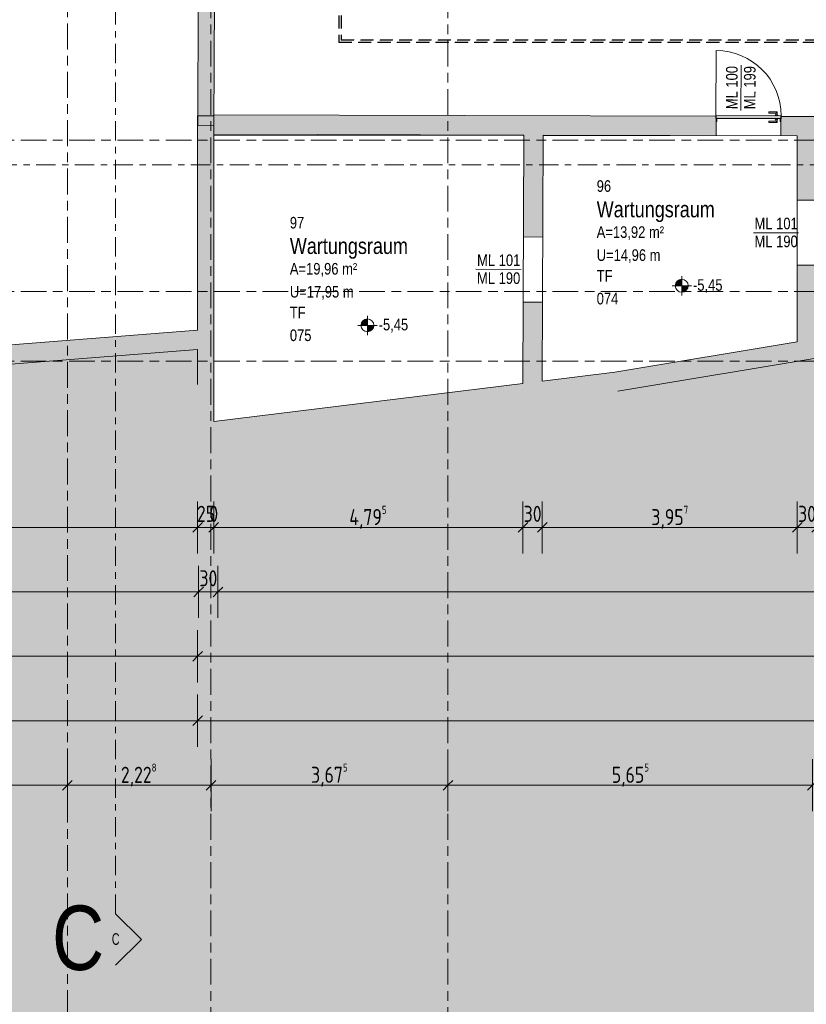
# Model space of a CAD drawing. Header units: metres. Extents: x -39 to 114, y -54 to 869.
# Tile 11 of 44: x -4 to 8, y -33 to -18. Entities that reach past the tile are written whole.
import ezdxf

# ---------------------------------------------------------------- set-up
doc = ezdxf.new("R2010")
doc.units = ezdxf.units.M
for name, pattern in [('_Rasterlinie_', [0.75, 0.4, -0.1, 0.15, -0.1]), ('_Schnittlinie_', [0.6, 0.3, -0.1, 0.1, -0.1]), ('_Verdeckte Linien_', [0.3, 0.2, -0.1])]:
    doc.linetypes.add(name, pattern=pattern)
for name, color, linetype, lineweight in [('A_Bem', 7, 'Continuous', 5), ('A_Bem-100', 7, 'Continuous', 5), ('A_Detailelemente', 7, 'Continuous', 9), ('A_Geländer', 7, 'Continuous', 5), ('A_Geschossdecken', 7, 'Continuous', 5), ('A_Hoehenkoten', 124, 'Continuous', 5), ('A_Notizen', 50, 'Continuous', 5), ('A_Raster', 128, 'Continuous', 5), ('A_Raum-Txt', 16, 'Continuous', 5), ('A_Symbol-S_A', 172, 'Continuous', 5), ('A_Tuer', 128, 'Continuous', 5), ('A_Türen_Element', 128, 'Continuous', 5), ('A_Türen_Rahmen', 128, 'Continuous', 5), ('A_Wand', 244, 'Continuous', 5), ('A_Wand_Schraff', 1, 'Continuous', 5), ('A_Öffnung', 128, 'Continuous', 5)]:
    doc.layers.add(name, color=color, linetype=linetype, lineweight=lineweight)
doc.styles.add('Arial', font='arial.ttf', dxfattribs={"width": 0.8, "height": 0.18})
doc.styles.add('Arial Narrow', font='ARIALN.TTF', dxfattribs={"width": 0.8, "height": 0.18})
doc.styles.add('Arial_1', font='arial.ttf', dxfattribs={"width": 0.8, "height": 1})
doc.styles.add('Arial_B', font='txt', dxfattribs={"width": 0.8, "height": 0.25})
doc.styles.add('ISOCPEUR', font='isocpeur.ttf', dxfattribs={"width": 0.8, "height": 0.25})
doc.dimstyles.new('BLB-Standard_2_5_Aussen', dxfattribs={"dimscale": 0.3048, "dimtxt": 0.248995, "dimasz": 0.492126, "dimexe": 1.32874, "dimexo": 0.0625, "dimgap": 0.032808, "dimtad": 1, "dimdec": 1, "dimlfac": 100, "dimrnd": 0.1, "dimdsep": 46, "dimtxsty": 'ISOCPEUR', "dimblk1": 'OBLIQUE', "dimblk2": 'OBLIQUE', "dimsah": 1, "dimcen": 0.09, "dimdle": 0.164042, "dimazin": 0, "dimtfac": 1, "dimtdec": 4, "dimtix": 1, "dimtmove": 0, "dimatfit": 3, "dimfxl": 1.32874, "dimfxlon": 1, "dimtvp": 1, "dimtolj": 1, "dimtzin": 0, "dimarcsym": 2})
doc.dimstyles.new('BLB-Standard_2_5_Aussen_1', dxfattribs={"dimscale": 0.3048, "dimtxt": 0.248995, "dimasz": 0.492126, "dimexe": 1.32874, "dimexo": 0.0625, "dimgap": 0.032808, "dimtad": 1, "dimrnd": 0.001, "dimzin": 0, "dimdsep": 46, "dimtxsty": 'ISOCPEUR', "dimblk1": 'OBLIQUE', "dimblk2": 'OBLIQUE', "dimsah": 1, "dimcen": 0.09, "dimdle": 0.164042, "dimazin": 0, "dimtfac": 1, "dimtdec": 4, "dimtix": 1, "dimtmove": 0, "dimatfit": 3, "dimfxl": 1.32874, "dimfxlon": 1, "dimtvp": 1, "dimtolj": 1, "dimtzin": 0, "dimarcsym": 2})

# ---------------------------------------------------------------- blocks, each defined once
blk = doc.blocks.new('Geländer - Geländer-8098140-A-E-2- OK FFB')
at = {"layer": 'A_Geländer', "color": 250, "linetype": '_Verdeckte Linien_', "lineweight": 9}
for p, q in [((1.169, -16.548), (1.169, -18.461)), ((1.169, -16.548), (1.169, -18.461)), ((1.169, -16.548), (1.169, -18.461)), ((1.169, -16.548), (1.169, -18.461)), ((1.169, -16.548), (1.169, -18.461)), ((1.169, -16.548), (1.169, -18.461)), ((1.199, -16.548), (1.199, -18.431)), ((1.199, -16.548), (1.199, -18.431)), ((1.199, -16.548), (1.199, -18.431)), ((1.199, -16.548), (1.199, -18.431)), ((1.199, -16.548), (1.199, -18.431)), ((1.199, -16.548), (1.199, -18.431)), ((1.169, -18.461), (18.072, -18.461)), ((1.169, -18.461), (18.072, -18.461)), ((1.169, -18.461), (18.072, -18.461)), ((1.169, -18.461), (18.072, -18.461)), ((1.169, -18.461), (18.072, -18.461)), ((1.169, -18.461), (18.072, -18.461)), ((1.199, -18.431), (18.102, -18.431)), ((1.199, -18.431), (18.102, -18.431)), ((1.199, -18.431), (18.102, -18.431)), ((1.199, -18.431), (18.102, -18.431)), ((1.199, -18.431), (18.102, -18.431)), ((1.199, -18.431), (18.102, -18.431))]:
    blk.add_line(p, q, dxfattribs=at)
blk = doc.blocks.new('Typ des oberen Holms - Oberer Geländerholm_Innen_-V14-A-E-2- OK FFB')
at = {"layer": 'A_Geländer', "color": 250, "linetype": '_Verdeckte Linien_', "lineweight": 9}
for p, q in [((1.164, -16.548), (1.164, -18.466)), ((1.204, -16.548), (1.204, -18.426)), ((1.164, -18.466), (18.067, -18.466)), ((1.204, -18.426), (18.107, -18.426))]:
    blk.add_line(p, q, dxfattribs=at)
blk = doc.blocks.new('TU DF 1 - Stahl-Eckzarge flächenbündig - DL - 1000 x 1980-8580562-A-E-2- OK FFB')
at = {"layer": 'A_Tuer', "lineweight": 9}
h = blk.add_hatch(color=253, dxfattribs=at)
h.paths.add_polyline_path([(-0.505, -0.16), (-0.508, -0.158), (-0.508, -0.15), (-0.51, -0.15), (-0.51, -0.16)], flags=0)
h.paths.add_polyline_path([(-0.5, -0.07), (-0.5, -0.08), (-0.498, -0.08), (-0.498, -0.072), (-0.492, -0.072), (-0.492, -0.113), (-0.507, -0.113), (-0.507, -0.158), (-0.505, -0.16), (-0.505, -0.115), (-0.49, -0.115), (-0.49, -0.07)], flags=0)
h.paths.add_polyline_path([(0.505, -0.16), (0.51, -0.16), (0.51, -0.15), (0.508, -0.15), (0.508, -0.158)], flags=0)
h.paths.add_polyline_path([(0.49, -0.07), (0.49, -0.115), (0.505, -0.115), (0.505, -0.16), (0.507, -0.158), (0.507, -0.113), (0.492, -0.113), (0.492, -0.072), (0.498, -0.072), (0.498, -0.08), (0.5, -0.08), (0.5, -0.07)], flags=0)
blk.add_hatch(color=253, dxfattribs=at).paths.add_polyline_path([(-0.501, -0.115), (-0.501, -0.16), (0.501, -0.16), (0.501, -0.115), (-0.472, -0.115)], flags=0)
at = {"layer": 'A_Tuer', "color": 250, "lineweight": 9}
for p, q in [((-0.455, -0.105), (-0.455, -0.115)), ((-0.455, -0.105), (-0.415, -0.105)), ((-0.445, -0.055), (-0.445, -0.105)), ((-0.315, -0.055), (-0.445, -0.055)), ((-0.445, -0.055), (-0.445, -0.105)), ((-0.315, -0.055), (-0.445, -0.055)), ((-0.425, -0.105), (-0.425, -0.075)), ((-0.425, -0.075), (-0.315, -0.075)), ((-0.425, -0.105), (-0.425, -0.075)), ((-0.425, -0.075), (-0.315, -0.075)), ((-0.415, -0.115), (-0.415, -0.105)), ((-0.315, -0.055), (-0.315, -0.075)), ((-0.315, -0.055), (-0.315, -0.075)), ((-0.455, -0.16), (-0.455, -0.17)), ((-0.415, -0.17), (-0.455, -0.17)), ((-0.445, -0.17), (-0.445, -0.22)), ((-0.445, -0.17), (-0.445, -0.22)), ((-0.445, -0.22), (-0.315, -0.22)), ((-0.445, -0.22), (-0.315, -0.22)), ((-0.425, -0.2), (-0.425, -0.17)), ((-0.425, -0.2), (-0.425, -0.17)), ((-0.315, -0.2), (-0.425, -0.2)), ((-0.315, -0.2), (-0.425, -0.2)), ((-0.415, -0.17), (-0.415, -0.16)), ((-0.315, -0.2), (-0.315, -0.22)), ((-0.315, -0.2), (-0.315, -0.22))]:
    blk.add_line(p, q, dxfattribs=at)
for points in [[(-0.425, -0.075), (-0.425, -0.075), (-0.425, -0.075), (-0.426, -0.074), (-0.426, -0.074), (-0.427, -0.073), (-0.427, -0.073), (-0.428, -0.072), (-0.429, -0.071), (-0.43, -0.07), (-0.431, -0.069), (-0.431, -0.069), (-0.432, -0.068), (-0.432, -0.068), (-0.433, -0.067), (-0.434, -0.066), (-0.434, -0.066), (-0.435, -0.065), (-0.436, -0.064), (-0.436, -0.064), (-0.437, -0.063), (-0.438, -0.062), (-0.438, -0.062), (-0.439, -0.061), (-0.439, -0.061), (-0.44, -0.06), (-0.441, -0.059), (-0.441, -0.059), (-0.442, -0.058), (-0.443, -0.057), (-0.443, -0.057), (-0.444, -0.056), (-0.444, -0.056), (-0.445, -0.055), (-0.445, -0.055), (-0.445, -0.055)], [(-0.425, -0.075), (-0.425, -0.075), (-0.425, -0.075), (-0.426, -0.074), (-0.426, -0.074), (-0.427, -0.073), (-0.427, -0.073), (-0.428, -0.072), (-0.429, -0.071), (-0.43, -0.07), (-0.431, -0.069), (-0.431, -0.069), (-0.432, -0.068), (-0.432, -0.068), (-0.433, -0.067), (-0.434, -0.066), (-0.434, -0.066), (-0.435, -0.065), (-0.436, -0.064), (-0.436, -0.064), (-0.437, -0.063), (-0.438, -0.062), (-0.438, -0.062), (-0.439, -0.061), (-0.439, -0.061), (-0.44, -0.06), (-0.441, -0.059), (-0.441, -0.059), (-0.442, -0.058), (-0.443, -0.057), (-0.443, -0.057), (-0.444, -0.056), (-0.444, -0.056), (-0.445, -0.055), (-0.445, -0.055), (-0.445, -0.055)], [(-0.445, -0.22), (-0.445, -0.22), (-0.445, -0.22), (-0.444, -0.219), (-0.444, -0.219), (-0.443, -0.218), (-0.443, -0.218), (-0.442, -0.217), (-0.441, -0.216), (-0.44, -0.215), (-0.439, -0.214), (-0.439, -0.214), (-0.438, -0.213), (-0.438, -0.213), (-0.437, -0.212), (-0.436, -0.211), (-0.436, -0.211), (-0.435, -0.21), (-0.434, -0.209), (-0.434, -0.209), (-0.433, -0.208), (-0.432, -0.207), (-0.432, -0.207), (-0.431, -0.206), (-0.431, -0.206), (-0.43, -0.205), (-0.429, -0.204), (-0.429, -0.204), (-0.428, -0.203), (-0.427, -0.202), (-0.427, -0.202), (-0.426, -0.201), (-0.426, -0.201), (-0.425, -0.2), (-0.425, -0.2), (-0.425, -0.2)], [(-0.445, -0.22), (-0.445, -0.22), (-0.445, -0.22), (-0.444, -0.219), (-0.444, -0.219), (-0.443, -0.218), (-0.443, -0.218), (-0.442, -0.217), (-0.441, -0.216), (-0.44, -0.215), (-0.439, -0.214), (-0.439, -0.214), (-0.438, -0.213), (-0.438, -0.213), (-0.437, -0.212), (-0.436, -0.211), (-0.436, -0.211), (-0.435, -0.21), (-0.434, -0.209), (-0.434, -0.209), (-0.433, -0.208), (-0.432, -0.207), (-0.432, -0.207), (-0.431, -0.206), (-0.431, -0.206), (-0.43, -0.205), (-0.429, -0.204), (-0.429, -0.204), (-0.428, -0.203), (-0.427, -0.202), (-0.427, -0.202), (-0.426, -0.201), (-0.426, -0.201), (-0.425, -0.2), (-0.425, -0.2), (-0.425, -0.2)]]:
    blk.add_open_spline(points, degree=3, knots=[0, 0, 0, 0, 0.083333, 0.125, 0.166667, 0.208333, 0.229167, 0.25, 0.291667, 0.333333, 0.354167, 0.375, 0.395833, 0.416667, 0.4375, 0.458333, 0.479167, 0.5, 0.520833, 0.541667, 0.5625, 0.583333, 0.604167, 0.625, 0.645833, 0.666667, 0.6875, 0.708333, 0.75, 0.770833, 0.791667, 0.833333, 0.875, 0.916667, 1, 1, 1, 1], dxfattribs=at)
at = {"layer": 'A_Türen_Element', "color": 250, "lineweight": 9}
for p, q in [((0.501, -0.115), (-0.501, -0.115)), ((-0.501, -0.115), (-0.501, -0.16)), ((0.501, -0.16), (0.501, -0.115)), ((-0.501, -0.16), (0.501, -0.16))]:
    blk.add_line(p, q, dxfattribs=at)
at = {"layer": 'A_Türen_Rahmen', "color": 250, "lineweight": 9}
for p, q in [((-0.51, -0.15), (-0.508, -0.15)), ((-0.51, -0.16), (-0.51, -0.15)), ((-0.508, -0.15), (-0.508, -0.158)), ((-0.507, -0.113), (-0.492, -0.113)), ((-0.507, -0.158), (-0.507, -0.113)), ((-0.505, -0.115), (-0.505, -0.16)), ((-0.49, -0.115), (-0.505, -0.115)), ((-0.5, -0.07), (-0.49, -0.07)), ((-0.5, -0.08), (-0.5, -0.07)), ((-0.498, -0.08), (-0.5, -0.08)), ((-0.498, -0.072), (-0.498, -0.08)), ((-0.492, -0.072), (-0.498, -0.072)), ((-0.492, -0.113), (-0.492, -0.072)), ((-0.49, -0.07), (-0.49, -0.115)), ((0.49, -0.07), (0.5, -0.07)), ((0.49, -0.115), (0.49, -0.07)), ((0.505, -0.115), (0.49, -0.115)), ((0.492, -0.072), (0.492, -0.113)), ((0.498, -0.072), (0.492, -0.072)), ((0.492, -0.113), (0.507, -0.113)), ((0.498, -0.08), (0.498, -0.072)), ((0.5, -0.08), (0.498, -0.08)), ((0.5, -0.07), (0.5, -0.08)), ((0.505, -0.16), (0.505, -0.115)), ((0.507, -0.113), (0.507, -0.158)), ((0.508, -0.15), (0.51, -0.15)), ((0.508, -0.158), (0.508, -0.15)), ((0.51, -0.15), (0.51, -0.16)), ((-0.505, -0.16), (-0.51, -0.16)), ((-0.508, -0.158), (-0.507, -0.158)), ((0.51, -0.16), (0.505, -0.16)), ((0.507, -0.158), (0.508, -0.158))]:
    blk.add_line(p, q, dxfattribs=at)
at = {"layer": 'A_Öffnung', "color": 250, "lineweight": 9}
blk.add_line((0.505, -0.16), (0.505, -1.17), dxfattribs=at)
blk.add_arc((0.505, -0.16), 1.01, 180, 270, dxfattribs=at)
blk = doc.blocks.new('Schnitt - Name-592450-A-E-2- OK FFB')
at = {"layer": 'A_Symbol-S_A', "lineweight": 9}
for p, q in [((-0.004, 0.004), (-0.008, 0)), ((0, 0), (-0.004, 0.004))]:
    blk.add_line(p, q, dxfattribs=at)
blk = doc.blocks.new('Höhenkoten - Kreuz gefüllt-6114407-A-E-2- OK FFB')
at = {"layer": 'A_Hoehenkoten'}
h = blk.add_hatch(color=256, dxfattribs=at)
edge = h.paths.add_edge_path(flags=0)
edge.add_line((0.001, 0.0014), (0, 0.0014))
edge.add_line((0, 0.0014), (0, 0.0024))
edge.add_arc((0, 0.0014), 0.001, 0, 90, ccw=False)
h = blk.add_hatch(color=256, dxfattribs=at)
edge = h.paths.add_edge_path(flags=0)
edge.add_line((-0.001, 0.0014), (0, 0.0014))
edge.add_line((0, 0.0014), (0, 0.0004))
edge.add_arc((0, 0.0014), 0.001, 180, 270, ccw=False)
for p, q in [((0, 0.0029), (0, -0.0001)), ((0, 0.0014), (0, 0.0024)), ((0, 0.0024), (0, 0.0014)), ((0, 0.0024), (0, 0.0014)), ((0, 0.0014), (0, 0.0024)), ((-0.0015, 0.0014), (0.0015, 0.0014)), ((-0.001, 0.0014), (0, 0.0014)), ((0, 0.0014), (-0.001, 0.0014)), ((0, 0.0014), (-0.001, 0.0014)), ((-0.001, 0.0014), (0, 0.0014)), ((0.001, 0.0014), (0, 0.0014)), ((0, 0.0014), (0, 0.0004)), ((0, 0.0004), (0, 0.0014)), ((0, 0.0014), (0.001, 0.0014)), ((0, 0.0014), (0.001, 0.0014)), ((0.001, 0.0014), (0, 0.0014)), ((0, 0.0014), (0, 0.0004)), ((0, 0.0004), (0, 0.0014))]:
    blk.add_line(p, q, dxfattribs=at)
for start, end in [(90, 180), (90, 180), (360, 90), (360, 90), (180, 270), (180, 270), (270, 0), (270, 360)]:
    blk.add_arc((0, 0.0014), 0.001, start, end, dxfattribs=at)
blk = doc.blocks.new('Beschriftung Türen DL oder ML - Durchgangslichte mit Kennzeichen-6113498-A-E-2- OK FFB')
at = {"layer": 'A_Tuer'}
blk.add_line((0, 0.00349), (0, -0.00351), dxfattribs=at)
blk = doc.blocks.new('DIMBLOCK35-A-E-2- OK FFB')
at = {"layer": 'A_Bem-100'}
for p, q in [((-7.642, -25.587), (-7.642, -26.397)), ((-7.642, -25.992), (-7.642, -25.587)), ((-1.026, -25.587), (-1.026, -26.397)), ((-1.026, -25.992), (-1.026, -25.587)), ((-7.642, -25.992), (-1.026, -25.992))]:
    blk.add_line(p, q, dxfattribs=at)
at = {"layer": 'A_Bem-100', "lineweight": 9}
for p, q in [((-7.642, -25.992), (-7.567, -25.917)), ((-1.026, -25.992), (-0.951, -25.917)), ((-7.642, -25.992), (-7.717, -26.067)), ((-1.026, -25.992), (-1.101, -26.067))]:
    blk.add_line(p, q, dxfattribs=at)
at = {"layer": 'A_Bem-100', "color": 0, "insert": (-4.599, -25.656), "char_height": 0.25, "width": 0.63639, "attachment_point": 1, "line_spacing_factor": 1.149209, "style": 'ISOCPEUR'}
blk.add_mtext('6,61\\A2\\H0.5x;\\S7^  ;\\H2x;', dxfattribs=at)
blk = doc.blocks.new('_Oblique')
at = {"color": 0, "linetype": 'ByBlock', "lineweight": -2}
blk.add_line((-0.5, -0.5), (0.5, 0.5), dxfattribs=at)
blk = doc.blocks.new('DIMBLOCK36-A-E-2- OK FFB')
at = {"layer": 'A_Bem-100'}
for p, q in [((-1.026, -25.587), (-1.026, -26.397)), ((-1.026, -25.992), (-1.026, -25.587)), ((-0.776, -25.587), (-0.776, -26.397)), ((-0.776, -25.992), (-0.776, -25.587)), ((-1.026, -25.992), (-0.776, -25.992))]:
    blk.add_line(p, q, dxfattribs=at)
at = {"layer": 'A_Bem-100', "lineweight": 9}
for p, q in [((-1.026, -25.992), (-0.951, -25.917)), ((-0.776, -25.992), (-0.701, -25.917)), ((-1.026, -25.992), (-1.101, -26.067)), ((-0.776, -25.992), (-0.851, -26.067))]:
    blk.add_line(p, q, dxfattribs=at)
at = {"layer": 'A_Bem-100', "color": 0, "insert": (-1.038, -25.656), "char_height": 0.25, "width": 0.32865, "attachment_point": 1, "line_spacing_factor": 1.149209, "style": 'ISOCPEUR'}
blk.add_mtext('25', dxfattribs=at)
blk = doc.blocks.new('DIMBLOCK37-A-E-2- OK FFB')
at = {"layer": 'A_Bem-100'}
for p, q in [((-0.776, -25.587), (-0.776, -26.397)), ((-0.776, -25.992), (-0.776, -25.587)), ((-0.775, -25.587), (-0.775, -26.397)), ((-0.775, -25.992), (-0.775, -25.587)), ((-0.776, -25.992), (-0.775, -25.992))]:
    blk.add_line(p, q, dxfattribs=at)
at = {"layer": 'A_Bem-100', "lineweight": 9}
for p, q in [((-0.776, -25.992), (-0.701, -25.917)), ((-0.775, -25.992), (-0.7, -25.917)), ((-0.776, -25.992), (-0.851, -26.067)), ((-0.775, -25.992), (-0.85, -26.067))]:
    blk.add_line(p, q, dxfattribs=at)
at = {"layer": 'A_Bem-100', "color": 0, "insert": (-0.844, -25.656), "char_height": 0.25, "width": 0.16433, "attachment_point": 1, "line_spacing_factor": 1.149209, "style": 'ISOCPEUR'}
blk.add_mtext('0', dxfattribs=at)
blk = doc.blocks.new('DIMBLOCK38-A-E-2- OK FFB')
at = {"layer": 'A_Bem-100'}
for p, q in [((-0.775, -25.587), (-0.775, -26.397)), ((-0.775, -25.992), (-0.775, -25.587)), ((4.02, -25.587), (4.02, -26.397)), ((4.02, -25.992), (4.02, -25.587)), ((-0.775, -25.992), (4.02, -25.992))]:
    blk.add_line(p, q, dxfattribs=at)
at = {"layer": 'A_Bem-100', "lineweight": 9}
for p, q in [((-0.775, -25.992), (-0.7, -25.917)), ((4.02, -25.992), (4.095, -25.917)), ((-0.775, -25.992), (-0.85, -26.067)), ((4.02, -25.992), (3.945, -26.067))]:
    blk.add_line(p, q, dxfattribs=at)
at = {"layer": 'A_Bem-100', "color": 0, "insert": (1.327, -25.656), "char_height": 0.25, "width": 0.7081, "attachment_point": 1, "line_spacing_factor": 1.149209, "style": 'ISOCPEUR'}
blk.add_mtext('4,79\\A2\\H0.5x;\\S5^  ;\\H2x;', dxfattribs=at)
blk = doc.blocks.new('DIMBLOCK39-A-E-2- OK FFB')
at = {"layer": 'A_Bem-100'}
for p, q in [((4.02, -25.587), (4.02, -26.397)), ((4.02, -25.992), (4.02, -25.587)), ((4.32, -25.587), (4.32, -26.397)), ((4.32, -25.992), (4.32, -25.587)), ((4.02, -25.992), (4.32, -25.992))]:
    blk.add_line(p, q, dxfattribs=at)
at = {"layer": 'A_Bem-100', "lineweight": 9}
for p, q in [((4.02, -25.992), (4.095, -25.917)), ((4.32, -25.992), (4.395, -25.917)), ((4.02, -25.992), (3.945, -26.067)), ((4.32, -25.992), (4.245, -26.067))]:
    blk.add_line(p, q, dxfattribs=at)
at = {"layer": 'A_Bem-100', "color": 0, "insert": (4.033, -25.656), "char_height": 0.25, "width": 0.32865, "attachment_point": 1, "line_spacing_factor": 1.149209, "style": 'ISOCPEUR'}
blk.add_mtext('30', dxfattribs=at)
blk = doc.blocks.new('DIMBLOCK40-A-E-2- OK FFB')
at = {"layer": 'A_Bem-100'}
for p, q in [((4.32, -25.587), (4.32, -26.397)), ((4.32, -25.992), (4.32, -25.587)), ((8.277, -25.587), (8.277, -26.397)), ((8.277, -25.992), (8.277, -25.587)), ((4.32, -25.992), (8.277, -25.992))]:
    blk.add_line(p, q, dxfattribs=at)
at = {"layer": 'A_Bem-100', "lineweight": 9}
for p, q in [((4.32, -25.992), (4.395, -25.917)), ((8.277, -25.992), (8.352, -25.917)), ((4.32, -25.992), (4.245, -26.067)), ((8.277, -25.992), (8.202, -26.067))]:
    blk.add_line(p, q, dxfattribs=at)
at = {"layer": 'A_Bem-100', "color": 0, "insert": (6.013, -25.656), "char_height": 0.25, "width": 0.68419, "attachment_point": 1, "line_spacing_factor": 1.149209, "style": 'ISOCPEUR'}
blk.add_mtext('3,95\\A2\\H0.5x;\\S7^  ;\\H2x;', dxfattribs=at)
blk = doc.blocks.new('DIMBLOCK41-A-E-2- OK FFB')
at = {"layer": 'A_Bem-100'}
for p, q in [((8.277, -25.587), (8.277, -26.397)), ((8.277, -25.992), (8.277, -25.587)), ((8.577, -25.587), (8.577, -26.397)), ((8.577, -25.992), (8.577, -25.587)), ((8.277, -25.992), (8.577, -25.992))]:
    blk.add_line(p, q, dxfattribs=at)
at = {"layer": 'A_Bem-100', "lineweight": 9}
for p, q in [((8.277, -25.992), (8.352, -25.917)), ((8.577, -25.992), (8.652, -25.917)), ((8.277, -25.992), (8.202, -26.067)), ((8.577, -25.992), (8.502, -26.067))]:
    blk.add_line(p, q, dxfattribs=at)
at = {"layer": 'A_Bem-100', "color": 0, "insert": (8.29, -25.656), "char_height": 0.25, "width": 0.32865, "attachment_point": 1, "line_spacing_factor": 1.149209, "style": 'ISOCPEUR'}
blk.add_mtext('30', dxfattribs=at)
blk = doc.blocks.new('DIMBLOCK134-A-E-2- OK FFB')
at = {"layer": 'A_Bem-100'}
for p, q in [((-7.346, -29.587), (-7.346, -30.397)), ((-7.346, -29.992), (-7.346, -29.587)), ((-3.046, -29.587), (-3.046, -30.397)), ((-3.046, -29.992), (-3.046, -29.587)), ((-7.346, -29.992), (-3.046, -29.992))]:
    blk.add_line(p, q, dxfattribs=at)
at = {"layer": 'A_Bem-100', "lineweight": 9}
for p, q in [((-7.346, -29.992), (-7.271, -29.917)), ((-3.046, -29.992), (-2.971, -29.917)), ((-7.346, -29.992), (-7.421, -30.067)), ((-3.046, -29.992), (-3.121, -30.067))]:
    blk.add_line(p, q, dxfattribs=at)
at = {"layer": 'A_Bem-100', "color": 0, "insert": (-5.446, -29.656), "char_height": 0.25, "width": 0.60054, "attachment_point": 1, "line_spacing_factor": 1.149209, "style": 'ISOCPEUR'}
blk.add_mtext('4,30', dxfattribs=at)
blk = doc.blocks.new('DIMBLOCK135-A-E-2- OK FFB')
at = {"layer": 'A_Bem-100'}
for p, q in [((-3.046, -29.587), (-3.046, -30.397)), ((-3.046, -29.992), (-3.046, -29.587)), ((-0.818, -29.587), (-0.818, -30.397)), ((-0.818, -29.992), (-0.818, -29.587)), ((-3.046, -29.992), (-0.818, -29.992))]:
    blk.add_line(p, q, dxfattribs=at)
at = {"layer": 'A_Bem-100', "lineweight": 9}
for p, q in [((-3.046, -29.992), (-2.971, -29.917)), ((-0.818, -29.992), (-0.743, -29.917)), ((-3.046, -29.992), (-3.121, -30.067)), ((-0.818, -29.992), (-0.893, -30.067))]:
    blk.add_line(p, q, dxfattribs=at)
at = {"layer": 'A_Bem-100', "color": 0, "insert": (-2.217, -29.656), "char_height": 0.25, "width": 0.68419, "attachment_point": 1, "line_spacing_factor": 1.149209, "style": 'ISOCPEUR'}
blk.add_mtext('2,22\\A2\\H0.5x;\\S8^  ;\\H2x;', dxfattribs=at)
blk = doc.blocks.new('DIMBLOCK136-A-E-2- OK FFB')
at = {"layer": 'A_Bem-100'}
for p, q in [((-0.818, -29.587), (-0.818, -30.397)), ((-0.818, -29.992), (-0.818, -29.587)), ((2.856, -29.587), (2.856, -30.397)), ((2.856, -29.992), (2.856, -29.587)), ((-0.818, -29.992), (2.856, -29.992))]:
    blk.add_line(p, q, dxfattribs=at)
at = {"layer": 'A_Bem-100', "lineweight": 9}
for p, q in [((-0.818, -29.992), (-0.743, -29.917)), ((2.856, -29.992), (2.931, -29.917)), ((-0.818, -29.992), (-0.893, -30.067)), ((2.856, -29.992), (2.781, -30.067))]:
    blk.add_line(p, q, dxfattribs=at)
at = {"layer": 'A_Bem-100', "color": 0, "insert": (0.734, -29.656), "char_height": 0.25, "width": 0.68419, "attachment_point": 1, "line_spacing_factor": 1.149209, "style": 'ISOCPEUR'}
blk.add_mtext('3,67\\A2\\H0.5x;\\S5^  ;\\H2x;', dxfattribs=at)
blk = doc.blocks.new('DIMBLOCK137-A-E-2- OK FFB')
at = {"layer": 'A_Bem-100'}
for p, q in [((2.856, -29.587), (2.856, -30.397)), ((2.856, -29.992), (2.856, -29.587)), ((8.511, -29.587), (8.511, -30.397)), ((8.511, -29.992), (8.511, -29.587)), ((2.856, -29.992), (8.511, -29.992))]:
    blk.add_line(p, q, dxfattribs=at)
at = {"layer": 'A_Bem-100', "lineweight": 9}
for p, q in [((2.856, -29.992), (2.931, -29.917)), ((8.511, -29.992), (8.586, -29.917)), ((2.856, -29.992), (2.781, -30.067)), ((8.511, -29.992), (8.436, -30.067))]:
    blk.add_line(p, q, dxfattribs=at)
at = {"layer": 'A_Bem-100', "color": 0, "insert": (5.399, -29.656), "char_height": 0.25, "width": 0.68419, "attachment_point": 1, "line_spacing_factor": 1.149209, "style": 'ISOCPEUR'}
blk.add_mtext('5,65\\A2\\H0.5x;\\S5^  ;\\H2x;', dxfattribs=at)
blk = doc.blocks.new('DIMBLOCK199-A-E-2- OK FFB')
at = {"layer": 'A_Bem-100'}
for p, q in [((-13.709, -26.587), (-13.709, -27.397)), ((-13.709, -26.992), (-13.709, -26.587)), ((-1.011, -26.587), (-1.011, -27.397)), ((-1.011, -26.992), (-1.011, -26.587)), ((-13.709, -26.992), (-1.011, -26.992))]:
    blk.add_line(p, q, dxfattribs=at)
at = {"layer": 'A_Bem-100', "lineweight": 9}
for p, q in [((-13.709, -26.992), (-13.784, -27.067)), ((-13.709, -26.992), (-13.634, -26.917)), ((-1.011, -26.992), (-1.086, -27.067)), ((-1.011, -26.992), (-0.936, -26.917))]:
    blk.add_line(p, q, dxfattribs=at)
at = {"layer": 'A_Bem-100', "color": 0, "insert": (-7.694, -26.656), "char_height": 0.25, "width": 0.80072, "attachment_point": 1, "line_spacing_factor": 1.149209, "style": 'ISOCPEUR'}
blk.add_mtext('12,69\\A2\\H0.5x;\\S8^  ;\\H2x;', dxfattribs=at)
blk = doc.blocks.new('DIMBLOCK200-A-E-2- OK FFB')
at = {"layer": 'A_Bem-100'}
for p, q in [((-1.011, -26.587), (-1.011, -27.397)), ((-1.011, -26.992), (-1.011, -26.587)), ((-0.711, -26.587), (-0.711, -27.397)), ((-0.711, -26.992), (-0.711, -26.587)), ((-1.011, -26.992), (-0.711, -26.992))]:
    blk.add_line(p, q, dxfattribs=at)
at = {"layer": 'A_Bem-100', "lineweight": 9}
for p, q in [((-1.011, -26.992), (-1.086, -27.067)), ((-1.011, -26.992), (-0.936, -26.917)), ((-0.711, -26.992), (-0.786, -27.067)), ((-0.711, -26.992), (-0.636, -26.917))]:
    blk.add_line(p, q, dxfattribs=at)
at = {"layer": 'A_Bem-100', "color": 0, "insert": (-0.998, -26.656), "char_height": 0.25, "width": 0.32865, "attachment_point": 1, "line_spacing_factor": 1.149209, "style": 'ISOCPEUR'}
blk.add_mtext('30', dxfattribs=at)
blk = doc.blocks.new('DIMBLOCK201-A-E-2- OK FFB')
at = {"layer": 'A_Bem-100'}
for p, q in [((-0.711, -26.587), (-0.711, -27.397)), ((-0.711, -26.992), (-0.711, -26.587)), ((22.721, -26.587), (22.721, -27.397)), ((22.721, -26.992), (22.721, -26.587)), ((-0.711, -26.992), (22.721, -26.992))]:
    blk.add_line(p, q, dxfattribs=at)
at = {"layer": 'A_Bem-100', "lineweight": 9}
for p, q in [((-0.711, -26.992), (-0.786, -27.067)), ((-0.711, -26.992), (-0.636, -26.917)), ((22.721, -26.992), (22.646, -27.067)), ((22.721, -26.992), (22.796, -26.917))]:
    blk.add_line(p, q, dxfattribs=at)
at = {"layer": 'A_Bem-100', "color": 0, "insert": (10.642, -26.656), "char_height": 0.25, "width": 0.87242, "attachment_point": 1, "line_spacing_factor": 1.149209, "style": 'ISOCPEUR'}
blk.add_mtext('23,43\\A2\\H0.5x;\\S2^  ;\\H2x;', dxfattribs=at)
blk = doc.blocks.new('DIMBLOCK263-A-E-2- OK FFB')
at = {"layer": 'A_Bem-100'}
for p, q in [((-14.069, -27.587), (-14.069, -28.397)), ((-14.069, -27.992), (-14.069, -27.587)), ((-1.026, -27.587), (-1.026, -28.397)), ((-1.026, -27.992), (-1.026, -27.587)), ((-14.119, -27.992), (-1.026, -27.992))]:
    blk.add_line(p, q, dxfattribs=at)
at = {"layer": 'A_Bem-100', "lineweight": 9}
for p, q in [((-14.069, -27.992), (-13.994, -27.917)), ((-1.026, -27.992), (-0.951, -27.917)), ((-14.069, -27.992), (-14.144, -28.067)), ((-1.026, -27.992), (-1.101, -28.067))]:
    blk.add_line(p, q, dxfattribs=at)
at = {"layer": 'A_Bem-100', "color": 0, "insert": (-7.898, -27.656), "char_height": 0.25, "width": 0.84254, "attachment_point": 1, "line_spacing_factor": 1.149209, "style": 'ISOCPEUR'}
blk.add_mtext('13,04\\A2\\H0.5x;\\S4^  ;\\H2x;', dxfattribs=at)
blk = doc.blocks.new('DIMBLOCK264-A-E-2- OK FFB')
at = {"layer": 'A_Bem-100'}
for p, q in [((-1.026, -27.587), (-1.026, -28.397)), ((-1.026, -27.992), (-1.026, -27.587)), ((22.344, -27.587), (22.344, -28.397)), ((22.344, -27.992), (22.344, -27.587)), ((-1.026, -27.992), (22.344, -27.992))]:
    blk.add_line(p, q, dxfattribs=at)
at = {"layer": 'A_Bem-100', "lineweight": 9}
for p, q in [((-1.026, -27.992), (-0.951, -27.917)), ((22.344, -27.992), (22.419, -27.917)), ((-1.026, -27.992), (-1.101, -28.067)), ((22.344, -27.992), (22.269, -28.067))]:
    blk.add_line(p, q, dxfattribs=at)
at = {"layer": 'A_Bem-100', "color": 0, "insert": (10.351, -27.656), "char_height": 0.25, "width": 0.74096, "attachment_point": 1, "line_spacing_factor": 1.149209, "style": 'ISOCPEUR'}
blk.add_mtext('23,37', dxfattribs=at)
blk = doc.blocks.new('DIMBLOCK269-A-E-2- OK FFB')
at = {"layer": 'A_Bem-100'}
for p, q in [((-14.069, -28.587), (-14.069, -29.397)), ((-14.069, -28.992), (-14.069, -28.587)), ((-1.026, -28.587), (-1.026, -29.397)), ((-1.026, -28.992), (-1.026, -28.587)), ((-14.119, -28.992), (-1.026, -28.992))]:
    blk.add_line(p, q, dxfattribs=at)
at = {"layer": 'A_Bem-100', "lineweight": 9}
for p, q in [((-14.069, -28.992), (-14.144, -29.067)), ((-14.069, -28.992), (-13.994, -28.917)), ((-1.026, -28.992), (-1.101, -29.067)), ((-1.026, -28.992), (-0.951, -28.917))]:
    blk.add_line(p, q, dxfattribs=at)
at = {"layer": 'A_Bem-100', "color": 0, "insert": (-7.898, -28.656), "char_height": 0.25, "width": 0.84254, "attachment_point": 1, "line_spacing_factor": 1.149209, "style": 'ISOCPEUR'}
blk.add_mtext('13,04\\A2\\H0.5x;\\S4^  ;\\H2x;', dxfattribs=at)
blk = doc.blocks.new('DIMBLOCK270-A-E-2- OK FFB')
at = {"layer": 'A_Bem-100'}
for p, q in [((-1.026, -28.587), (-1.026, -29.397)), ((-1.026, -28.992), (-1.026, -28.587)), ((23.221, -28.587), (23.221, -29.397)), ((23.221, -28.992), (23.221, -28.587)), ((-1.026, -28.992), (23.271, -28.992))]:
    blk.add_line(p, q, dxfattribs=at)
at = {"layer": 'A_Bem-100', "lineweight": 9}
for p, q in [((-1.026, -28.992), (-1.101, -29.067)), ((-1.026, -28.992), (-0.951, -28.917)), ((23.221, -28.992), (23.146, -29.067)), ((23.221, -28.992), (23.296, -28.917))]:
    blk.add_line(p, q, dxfattribs=at)
at = {"layer": 'A_Bem-100', "color": 0, "insert": (10.724, -28.656), "char_height": 0.25, "width": 0.89632, "attachment_point": 1, "line_spacing_factor": 1.149209, "style": 'ISOCPEUR'}
blk.add_mtext('24,24\\A2\\H0.5x;\\S7^  ;\\H2x;', dxfattribs=at)

msp = doc.modelspace()

# ---------------------------------------------------------------- hatches: boundary and pattern name
at = {"layer": 'A_Detailelemente'}
msp.add_hatch(color=254, dxfattribs=at).paths.add_polyline_path([(23.0111, -54.0921), (23.5492, -54.0921), (23.1786, -36.8112), (23.1053, -22.7324), (23.2403, -22.7302), (23.237, -22.1926), (22.3481, -22.1925), (22.3481, -22.3447), (17.9152, -22.3447), (11.898, -22.8148), (11.1328, -22.9398), (5.5123, -23.8754), (-1.0256, -24.6782), (-1.0162, -23.7715), (-2.5581, -23.7261), (-7.6304, -24.1316), (-7.5892, -24.53), (-13.415, -24.9824), (-11.7145, -37.7282), (-12.2718, -37.754), (-12.0364, -39.6191), (-11.8436, -41.4302), (-11.6763, -43.2349), (-11.4832, -44.3841), (-12.0376, -44.4382), (-11.9525, -45.3657), (-12.6098, -45.426), (-12.467, -46.9819), (-11.3141, -46.8841), (-10.7448, -54.0921), (-4.2625, -54.0921)], flags=0)
at = {"layer": 'A_Geschossdecken', "lineweight": 9}
h = msp.add_hatch(color=254, dxfattribs=at)
h.paths.add_polyline_path([(-11.8798, -41.0905), (-12.0364, -39.6191), (-12.2718, -37.754), (-11.7145, -37.7282), (-13.415, -24.9824), (-10.2311, -24.7351), (-12.5188, -24.8693), (-13.6828, -24.91), (-13.7656, -25.002), (-13.3435, -29.0118), (-12.0364, -39.7978)], flags=0)
h.paths.add_polyline_path([(-8.7839, -24.6228), (-7.5892, -24.53), (-7.6304, -24.1316), (-2.5581, -23.7261), (-1.0256, -23.7712), (-1.0256, -23.2309), (-8.0486, -23.7769), (-8.7033, -24.53)], flags=0)
at = {"layer": 'A_Wand_Schraff', "lineweight": 9}
for points in [[(-0.7749, -19.7565), (-0.7622, -17.0521), (-0.791, -17.0521), (-0.791, -16.8031), (-1.011, -16.8021), (-1.0249, -19.7553)], [(-1.0256, -24.6782), (-0.7756, -24.6475), (-0.7756, -19.6059), (-1.0256, -19.6059), (-1.0256, -23.7712), (-1.0162, -23.7715), (-1.0241, -24.53)], [(-8.0486, -23.7769), (-1.0256, -23.2309), (-1.0256, -22.93), (-7.768, -23.4542)], [(5.4904, -23.878), (5.5123, -23.8745), (8.2768, -23.4148), (8.2768, -23.1107), (5.4475, -23.5811), (5.4901, -23.8754)], [(-0.7756, -24.6475), (5.4904, -23.878), (5.4475, -23.5811), (-0.7756, -24.3453), (-0.7756, -24.373)]]:
    msp.add_hatch(color=253, dxfattribs=at).paths.add_polyline_path(points, flags=0)
h = msp.add_hatch(color=253, dxfattribs=at)
h.paths.add_polyline_path([(22.7214, -19.9518), (22.7214, -19.6518), (17.5776, -19.638), (17.5768, -19.938), (22.3443, -19.9508)], flags=0)
h.paths.add_polyline_path([(16.5768, -19.9353), (16.5776, -19.6353), (8.0283, -19.6129), (8.0282, -19.6494), (8.0212, -19.6494), (8.0211, -19.9124), (16.3783, -19.9348)], flags=0)
h.paths.add_polyline_path([(7.0205, -19.9097), (7.0202, -19.6467), (7.0142, -19.6467), (7.0133, -19.6097), (-0.7744, -19.5888), (-0.7752, -19.8888), (7.0202, -19.9097)], flags=0)
h.paths.add_polyline_path([(8.0262, -19.6474), (8.0262, -19.6124), (8.0223, -19.6129), (8.0223, -19.6474)], flags=0)
h.paths.add_polyline_path([(7.0202, -19.6447), (7.0202, -19.6097), (7.0163, -19.6102), (7.0163, -19.6447)], flags=0)
h = msp.add_hatch(color=253, dxfattribs=at)
h.paths.add_polyline_path([(4.02, -23.7564), (4.3202, -23.7196), (4.325, -22.4943), (4.025, -22.4931)], flags=0)
h.paths.add_polyline_path([(4.329, -21.4843), (4.3353, -19.9025), (4.0353, -19.9017), (4.0291, -21.4831)], flags=0)
h = msp.add_hatch(color=253, dxfattribs=at)
h.paths.add_polyline_path([(8.2768, -23.4148), (8.5768, -23.3649), (8.5768, -21.923), (8.2768, -21.923), (8.2768, -23.1107)], flags=0)
h.paths.add_polyline_path([(8.2768, -20.913), (8.5768, -20.913), (8.5768, -19.9139), (8.2768, -19.9131), (8.2768, -20.0091)], flags=0)

# ---------------------------------------------------------------- linework, layer by layer
at = {"layer": 'A_Geschossdecken', "color": 253, "lineweight": 9}
for p, q in [((4.0353, -19.9099), (-0.7756, -19.906)), ((8.2768, -19.9133), (4.3353, -19.9101)), ((-1.0256, -23.2309), (-8.0486, -23.7769)), ((-1.0256, -23.7712), (-1.0256, -23.2309))]:
    msp.add_line(p, q, dxfattribs=at)
at = {"layer": 'A_Raster', "linetype": '_Rasterlinie_', "lineweight": 9}
for p, q in [((-3.046, -53.073), (-3.046, 37.0621)), ((-0.8185, 37.0621), (-0.8185, -53.073)), ((2.8564, 37.0621), (2.8564, -53.073)), ((31.1297, -19.9826), (-37.7073, -19.9826)), ((31.1297, -22.3326), (-37.7073, -22.3326)), ((31.1297, -23.4099), (-37.7073, -23.4099))]:
    msp.add_line(p, q, dxfattribs=at)
at = {"layer": 'A_Symbol-S_A', "linetype": '_Schnittlinie_', "lineweight": 9}
for p, q in [((-2.2984, -31.9872), (-2.2984, 27.094)), ((-24.5288, -20.3624), (29.1355, -20.3624))]:
    msp.add_line(p, q, dxfattribs=at)
at = {"layer": 'A_Wand', "color": 250, "lineweight": 9}
for p, q in [((-1.011, -16.8021), (-1.0249, -19.7553)), ((-0.7749, -19.7565), (-0.7622, -17.0521)), ((-0.7756, -19.6059), (-1.0256, -19.6059)), ((-1.0256, -19.6059), (-1.0256, -22.93)), ((-0.7756, -24.3453), (-0.7756, -19.6059)), ((-0.7744, -19.5888), (-0.7752, -19.8888)), ((7.0113, -19.6097), (-0.7744, -19.5888)), ((7.0203, -19.6097), (7.0163, -19.6097)), ((7.0205, -19.9097), (7.0211, -19.6897)), ((7.0211, -19.6797), (7.0212, -19.6467)), ((8.0211, -19.6924), (8.0205, -19.9124)), ((8.0212, -19.6494), (8.0211, -19.6824)), ((8.0263, -19.6124), (8.0223, -19.6124)), ((16.5776, -19.6353), (8.0313, -19.6124)), ((-1.0249, -19.7553), (-0.7749, -19.7565)), ((-0.7752, -19.8888), (4.0353, -19.9017)), ((4.0353, -19.9017), (4.02, -23.7564)), ((4.3202, -23.7196), (4.3353, -19.9025)), ((4.3353, -19.9025), (8.2768, -19.9131)), ((8.2768, -23.1107), (8.2768, -19.9131)), ((8.2768, -20.913), (8.5768, -20.913)), ((4.0291, -21.4831), (4.329, -21.4843)), ((8.5768, -21.923), (8.2768, -21.923)), ((4.325, -22.4943), (4.025, -22.4931)), ((5.4924, -23.8778), (11.8884, -22.8142)), ((-1.0256, -22.93), (-8.1943, -23.4873)), ((8.2768, -23.1107), (5.4475, -23.5811)), ((-8.0486, -23.7769), (-1.0256, -23.2309)), ((-1.0256, -23.2309), (-1.0256, -23.7712)), ((5.4475, -23.5811), (4.3202, -23.7196)), ((4.02, -23.7564), (-0.7756, -24.3453))]:
    msp.add_line(p, q, dxfattribs=at)

# ---------------------------------------------------------------- block references
at = {"layer": 'A_Geländer', "color": 250, "lineweight": 9}
for name in ['Typ des oberen Holms - Oberer Geländerholm_Innen_-V14-A-E-2- OK FFB', 'Geländer - Geländer-8098140-A-E-2- OK FFB']:
    msp.add_blockref(name, (0, 0), dxfattribs=at)
at = {"layer": 'A_Hoehenkoten', "extrusion": (0, 0, -1), "xscale": 99.99999999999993, "yscale": 99.99999999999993, "zscale": 99.99999999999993}
for p in [(-6.4851, -22.3811), (-1.6085, -22.9954)]:
    msp.add_blockref('Höhenkoten - Kreuz gefüllt-6114407-A-E-2- OK FFB', p, dxfattribs=at)
at = {"layer": 'A_Symbol-S_A', "lineweight": 9, "extrusion": (0, 0, -1), "xscale": 99.99999999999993, "yscale": 99.99999999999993, "zscale": 99.99999999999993, "rotation": 90.00000000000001}
msp.add_blockref('Schnitt - Name-592450-A-E-2- OK FFB', (2.2984, -31.9872), dxfattribs=at)
at = {"layer": 'A_Tuer', "color": 250, "lineweight": 9, "rotation": 179.8462906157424}
msp.add_blockref('TU DF 1 - Stahl-Eckzarge flächenbündig - DL - 1000 x 1980-8580562-A-E-2- OK FFB', (7.5209, -19.761), dxfattribs=at)
at = {"layer": 'A_Tuer'}
for p, xscale, yscale, zscale, rotation in [((7.4047, -19.1685), 99.99999999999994, 99.99999999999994, 99.99999999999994, 359.84629061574), ((7.9468, -21.418), 99.99999999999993, 99.99999999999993, 99.99999999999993, 270), ((3.6422, -21.987), 99.99999999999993, 99.99999999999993, 99.99999999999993, 269.7724872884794)]:
    msp.add_blockref('Beschriftung Türen DL oder ML - Durchgangslichte mit Kennzeichen-6113498-A-E-2- OK FFB', p, dxfattribs=dict(at, xscale=xscale, yscale=yscale, zscale=zscale, rotation=rotation))

# ---------------------------------------------------------------- texts
at = {"layer": 'A_Hoehenkoten', "char_height": 0.18, "width": 0.542095, "attachment_point": 1, "line_spacing_factor": 0.941778, "style": 'Arial'}
for insert in [(6.6592, -22.1389), (1.7826, -22.7532)]:
    msp.add_mtext('-5,45', dxfattribs=dict(at, insert=insert))
at = {"layer": 'A_Notizen', "color": 7, "insert": (-3.2838, -31.8608), "char_height": 1, "width": 0.974852, "attachment_point": 1, "style": 'Arial_1'}
msp.add_mtext('C', dxfattribs=at)
at = {"layer": 'A_Raum-Txt', "attachment_point": 1}
for s, insert, char_height, width, style in [('96', (5.1654, -20.6032), 0.18, 0.269367, 'Arial'), ('Wartungsraum', (5.1654, -20.9286), 0.25, 2.379408, 'Arial_B'), ('97', (0.4047, -21.1721), 0.18, 0.269367, 'Arial'), ('A=13,92 m²', (5.1654, -21.3184), 0.18, 1.244219, 'Arial'), ('Wartungsraum', (0.4047, -21.4975), 0.25, 2.379408, 'Arial_B'), ('U=14,96 m', (5.1654, -21.6751), 0.18, 1.180084, 'Arial'), ('A=19,96 m²', (0.4047, -21.8873), 0.18, 1.244219, 'Arial'), ('TF', (5.1654, -21.9977), 0.18, 0.295021, 'Arial'), ('U=17,95 m', (0.4047, -22.244), 0.18, 1.180084, 'Arial'), ('074', (5.1654, -22.3503), 0.18, 0.40405, 'Arial'), ('TF', (0.4047, -22.5666), 0.18, 0.295021, 'Arial'), ('075', (0.4047, -22.9193), 0.18, 0.40405, 'Arial')]:
    msp.add_mtext(s, dxfattribs=dict(at, insert=insert, char_height=char_height, width=width, style=style))
at = {"layer": 'A_Symbol-S_A', "insert": (-2.3569, -32.2901), "char_height": 0.18, "width": 0.141097, "attachment_point": 1, "style": 'Arial Narrow'}
msp.add_mtext('C', dxfattribs=at)
at = {"layer": 'A_Tuer', "char_height": 0.18, "width": 0.801687, "attachment_point": 1, "style": 'Arial'}
for s, insert, rotation in [('ML 100', (7.1707, -19.501), 89.84629), ('ML 199', (7.4485, -19.5018), 89.84629), ('ML 101', (3.31, -21.7526), 359.77249), ('ML 190', (3.3089, -22.0304), 359.77249)]:
    msp.add_mtext(s, dxfattribs=dict(at, insert=insert, rotation=rotation))
for s, insert in [('ML 101', (7.6136, -21.1849)), ('ML 190', (7.6136, -21.4627))]:
    msp.add_mtext(s, dxfattribs=dict(at, insert=insert))

# ---------------------------------------------------------------- dimensions: what is measured, and where the dimension line sits
at = {"layer": 'A_Bem'}
for base, p1, p2, text, override, picture, middle in [((-1.0256, -25.9924), (-7.6423, -25.5874), (-1.0256, -25.5874), '\\A1;6,61\\Q;{\\A1;{\\H0.5x;\\S7^ ;}}', {"dimpost": '<>', "dimfxl": 6.61672}, 'DIMBLOCK35-A-E-2- OK FFB', (-4.334, -25.8324)), ((4.02, -25.9924), (-0.7752, -25.5874), (4.02, -25.5874), '\\A1;4,79\\Q;{\\A1;{\\H0.5x;\\S5^ ;}}', {"dimpost": '<>', "dimfxl": 4.795235}, 'DIMBLOCK38-A-E-2- OK FFB', (1.6224, -25.8324)), ((8.2768, -25.9924), (4.3202, -25.5874), (8.2768, -25.5874), '\\A1;3,95\\Q;{\\A1;{\\H0.5x;\\S7^ ;}}', {"dimpost": '<>', "dimfxl": 3.956647}, 'DIMBLOCK40-A-E-2- OK FFB', (6.2985, -25.8324)), ((-1.011, -26.9924), (-13.7091, -26.5874), (-1.011, -26.5874), '\\A1;12,69\\Q;{\\A1;{\\H0.5x;\\S8^ ;}}', {"dimpost": '<>', "dimfxl": 12.698101}, 'DIMBLOCK199-A-E-2- OK FFB', (-7.3601, -26.8324)), ((22.7214, -26.9924), (-0.711, -26.5874), (22.7214, -26.5874), '\\A1;23,43\\Q;{\\A1;{\\H0.5x;\\S2^ ;}}', {"dimpost": '<>', "dimfxl": 23.432464}, 'DIMBLOCK201-A-E-2- OK FFB', (11.0052, -26.8324)), ((-1.0256, -27.9924), (-14.0691, -27.5874), (-1.0256, -27.5874), '\\A1;13,04\\Q;{\\A1;{\\H0.5x;\\S4^ ;}}', {"dimpost": '<>', "dimfxl": 13.04352}, 'DIMBLOCK263-A-E-2- OK FFB', (-7.5474, -27.8324)), ((-1.0256, -28.9924), (-14.0691, -28.5874), (-1.0256, -28.5874), '\\A1;13,04\\Q;{\\A1;{\\H0.5x;\\S4^ ;}}', {"dimpost": '<>', "dimfxl": 13.04352}, 'DIMBLOCK269-A-E-2- OK FFB', (-7.5474, -28.8324)), ((23.2214, -28.9924), (-1.0256, -28.5874), (23.2214, -28.5874), '\\A1;24,24\\Q;{\\A1;{\\H0.5x;\\S7^ ;}}', {"dimpost": '<>', "dimfxl": 24.247045}, 'DIMBLOCK270-A-E-2- OK FFB', (11.0979, -28.8324)), ((-0.8185, -29.9924), (-3.046, -29.5874), (-0.8185, -29.5874), '\\A1;2,22\\Q;{\\A1;{\\H0.5x;\\S8^ ;}}', {"dimpost": '<>', "dimfxl": 2.227518}, 'DIMBLOCK135-A-E-2- OK FFB', (-1.9323, -29.8324)), ((2.8564, -29.9924), (-0.8185, -29.5874), (2.8564, -29.5874), '\\A1;3,67\\Q;{\\A1;{\\H0.5x;\\S5^ ;}}', {"dimpost": '<>', "dimfxl": 3.674946}, 'DIMBLOCK136-A-E-2- OK FFB', (1.019, -29.8324)), ((8.5114, -29.9924), (2.8564, -29.5874), (8.5114, -29.5874), '\\A1;5,65\\Q;{\\A1;{\\H0.5x;\\S5^ ;}}', {"dimpost": '<>', "dimfxl": 5.655}, 'DIMBLOCK137-A-E-2- OK FFB', (5.6839, -29.8324))]:
    dim = msp.add_linear_dim(base=base, p1=p1, p2=p2, text=text, dimstyle='BLB-Standard_2_5_Aussen_1', override=override, dxfattribs=at)
    dim.commit()
    dim.dimension.update_dxf_attribs({"geometry": picture, "text_midpoint": middle})
for base, p1, p2, dimstyle, override, picture, middle in [((-0.7756, -25.9924), (-1.0256, -25.5874), (-0.7756, -25.5874), 'BLB-Standard_2_5_Aussen', {"dimpost": '<>', "dimfxl": 0.25}, 'DIMBLOCK36-A-E-2- OK FFB', (-0.9006, -25.8574)), ((-0.7752, -25.9924), (-0.7756, -25.5874), (-0.7752, -25.5874), 'BLB-Standard_2_5_Aussen', {"dimpost": '<>', "dimfxl": 0.000385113}, 'DIMBLOCK37-A-E-2- OK FFB', (-0.7754, -25.8574)), ((4.3202, -25.9924), (4.02, -25.5874), (4.3202, -25.5874), 'BLB-Standard_2_5_Aussen', {"dimpost": '<>', "dimfxl": 0.300149}, 'DIMBLOCK39-A-E-2- OK FFB', (4.1701, -25.8574)), ((8.5768, -25.9924), (8.2768, -25.5874), (8.5768, -25.5874), 'BLB-Standard_2_5_Aussen', {"dimpost": '<>', "dimfxl": 0.3}, 'DIMBLOCK41-A-E-2- OK FFB', (8.4268, -25.8574)), ((-0.711, -26.9924), (-1.011, -26.5874), (-0.711, -26.5874), 'BLB-Standard_2_5_Aussen', {"dimpost": '<>', "dimfxl": 0.3}, 'DIMBLOCK200-A-E-2- OK FFB', (-0.861, -26.8574)), ((22.3443, -27.9924), (-1.0256, -27.5874), (22.3443, -27.5874), 'BLB-Standard_2_5_Aussen_1', {"dimpost": '<>', "dimfxl": 23.369875}, 'DIMBLOCK264-A-E-2- OK FFB', (10.6593, -27.8574)), ((-3.046, -29.9924), (-7.346, -29.5874), (-3.046, -29.5874), 'BLB-Standard_2_5_Aussen_1', {"dimpost": '<>', "dimfxl": 4.3}, 'DIMBLOCK134-A-E-2- OK FFB', (-5.196, -29.8574))]:
    dim = msp.add_linear_dim(base=base, p1=p1, p2=p2, dimstyle=dimstyle, override=override, dxfattribs=at)
    dim.commit()
    dim.dimension.update_dxf_attribs({"geometry": picture, "text_midpoint": middle})

doc.saveas('drawing.dxf')
